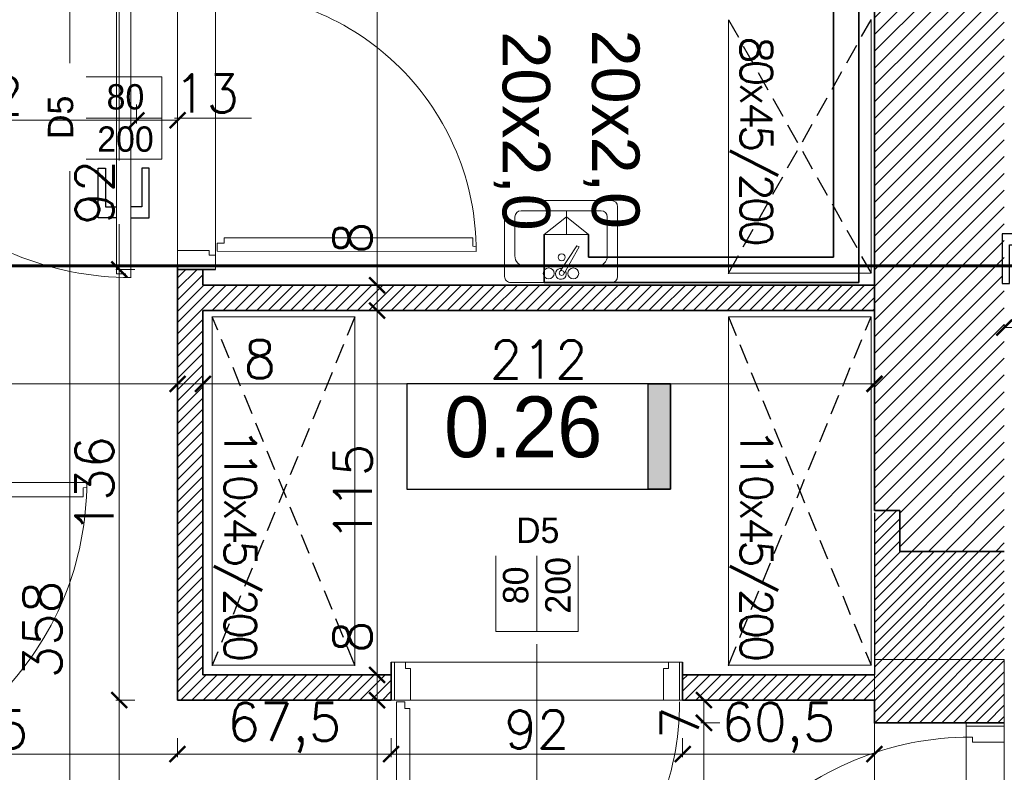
# Model space of a CAD drawing. Header units: millimetres. Extents: x -740 to 33545, y -26688 to 22494.
# Tile 118 of 256: x 9334 to 9645, y 10936 to 11173. Entities that reach past the tile are written whole.
import ezdxf
from ezdxf.lldxf.tags import DXFTag

# ---------------------------------------------------------------- set-up
doc = ezdxf.new("R2010")
doc.units = ezdxf.units.MM
doc.header["$MEASUREMENT"] = 0
doc.linetypes.add('DASHED2', pattern=[9.525, 6.35, -3.175])
doc.layers.get('Defpoints').update_dxf_attribs({"color": 252})
for name, color, linetype in [('_I_EKO_PODKLAD 3', 252, 'Continuous'), ('D-opis', 252, 'Continuous'), ('stolarka', 252, 'Continuous'), ('tabelki opis', 252, 'Continuous'), ('TECHNOLOGIA KUCHNI', 252, 'Continuous'), ('ULTRA-GASTRO TECHNOLOGIA', 252, 'Continuous')]:
    doc.layers.add(name, color=color, linetype=linetype)
for name, color, linetype, lineweight in [('_IS_EKO_opis', 7, 'Continuous', 18), ('_IS_EKO_W_Ciepła', 1, 'Continuous', 35), ('_IS_EKO_W_Urzadzenia', 7, 'Continuous', 15), ('_IS_EKO_woda_zimna', 5, 'Continuous', 35), ('A_istniejące ściany', 252, 'Continuous', 35), ('A_l.przerywana', 252, 'ICAD_ISO03W100', 9), ('A_linia przekrojowa', 252, 'Continuous', 30), ('A_opisy', 252, 'Continuous', 15), ('A_projektowane sciany', 252, 'Continuous', 35), ('A_wyposażenie', 252, 'Continuous', 9), ('CIENKA', 252, 'Continuous', 13), ('l.przerywana', 252, 'ICAD_ISO03W100', 5), ('l.wypełnien', 252, 'Continuous', 5), ('wymiarowanie', 252, 'Continuous', 9)]:
    doc.layers.add(name, color=color, linetype=linetype, lineweight=lineweight)
doc.styles.add('Arial', font='arial.ttf')
doc.styles.add('styl2', font='simplex.shx')
tags = doc.linetypes.add('DASH', pattern=[15, 10, -5]).pattern_tags.tags
tags[6:7] = [DXFTag(74, 4), DXFTag(75, 0), DXFTag(340, '0'), DXFTag(46, 0.0), DXFTag(50, 0.0), DXFTag(44, 0.0), DXFTag(45, 0.0)]
tags[4:5] = [DXFTag(74, 4), DXFTag(75, 0), DXFTag(340, '0'), DXFTag(46, 0.0), DXFTag(50, 0.0), DXFTag(44, 0.0), DXFTag(45, 0.0)]
tags = doc.linetypes.add('ICAD_ISO03W100', pattern=[30, 12, -18]).pattern_tags.tags
tags[6:7] = [DXFTag(74, 4), DXFTag(75, 0), DXFTag(340, '0'), DXFTag(46, 1.0), DXFTag(50, 0.0), DXFTag(44, 0.0), DXFTag(45, 0.0)]
tags[4:5] = [DXFTag(74, 4), DXFTag(75, 0), DXFTag(340, '0'), DXFTag(46, 1.0), DXFTag(50, 0.0), DXFTag(44, 0.0), DXFTag(45, 0.0)]
doc.dimstyles.new('Skala 1-50', dxfattribs={"dimtxt": 12, "dimasz": 5, "dimexe": 1, "dimexo": 1, "dimgap": 1.5, "dimtad": 1, "dimdec": 1, "dimrnd": 0.5, "dimtxsty": 'styl2', "dimblk": 'ARCHTICK', "dimcen": 5, "dimadec": 0, "dimazin": 0, "dimtfac": 1, "dimtdec": 1, "dimtmove": 1, "dimatfit": 3, "dimldrblk": 'ARCHTICK', "dimfxl": 0, "dimlwd": -1, "dimlwe": -1, "dimarcsym": 0})

# ---------------------------------------------------------------- blocks, each defined once
blk = doc.blocks.new('_ArchTick')
at = {"color": 0, "linetype": 'ByBlock', "const_width": 0.15}
blk.add_lwpolyline([(-0.5, -0.5), (0.5, 0.5)], dxfattribs=at)
blk = doc.blocks.new('*D1148')
at = {"layer": 'Defpoints', "color": 0}
for p in [(9384.19, 11058.36), (9259.19, 11044.42), (9384.19, 11040.75)]:
    blk.add_point(p, dxfattribs=at)
at = {"layer": 'wymiarowanie', "color": 0}
for p, q in [((9259.19, 11053.36), (9259.19, 11059.36)), ((9384.19, 11053.36), (9384.19, 11059.36)), ((9259.19, 11058.36), (9302.96, 11058.36)), ((9384.19, 11058.36), (9330.59, 11058.36))]:
    blk.add_line(p, q, dxfattribs=at)
at = {"layer": 'wymiarowanie', "color": 0, "xscale": 5, "yscale": 5, "zscale": 5, "rotation": 180}
blk.add_blockref('_ArchTick', (9259.19, 11058.36), dxfattribs=at)
at = {"layer": 'wymiarowanie', "color": 0, "xscale": 5, "yscale": 5, "zscale": 5}
blk.add_blockref('_ArchTick', (9384.19, 11058.36), dxfattribs=at)
at = {"layer": 'wymiarowanie', "color": 0, "insert": (9316.77, 11066.16), "char_height": 12, "attachment_point": 5, "style": 'styl2'}
blk.add_mtext('125', dxfattribs=at)
blk = doc.blocks.new('*D1149')
at = {"layer": 'Defpoints', "color": 0}
for p in [(9392.19, 11058.36), (9392.19, 11045.19), (9384.19, 11040.75)]:
    blk.add_point(p, dxfattribs=at)
at = {"layer": 'wymiarowanie', "color": 0}
for p, q in [((9384.19, 11053.36), (9384.19, 11059.36)), ((9392.19, 11053.36), (9392.19, 11059.36)), ((9384.19, 11058.36), (9392.19, 11058.36)), ((9392.19, 11058.36), (9415.71, 11058.36))]:
    blk.add_line(p, q, dxfattribs=at)
at = {"layer": 'wymiarowanie', "color": 0, "xscale": 5, "yscale": 5, "zscale": 5, "rotation": 180}
blk.add_blockref('_ArchTick', (9384.19, 11058.36), dxfattribs=at)
at = {"layer": 'wymiarowanie', "color": 0, "xscale": 5, "yscale": 5, "zscale": 5}
blk.add_blockref('_ArchTick', (9392.19, 11058.36), dxfattribs=at)
at = {"layer": 'wymiarowanie', "color": 0, "insert": (9410.16, 11066.16), "char_height": 12, "attachment_point": 5, "style": 'styl2'}
blk.add_mtext('8', dxfattribs=at)
blk = doc.blocks.new('*D1150')
at = {"layer": 'Defpoints', "color": 0}
for p in [(9604.19, 11058.36), (9392.19, 11045.19), (9604.19, 11029.7)]:
    blk.add_point(p, dxfattribs=at)
at = {"layer": 'wymiarowanie', "color": 0}
for p, q in [((9392.19, 11053.36), (9392.19, 11059.36)), ((9604.19, 11053.36), (9604.19, 11059.36)), ((9392.19, 11058.36), (9604.19, 11058.36))]:
    blk.add_line(p, q, dxfattribs=at)
at = {"layer": 'wymiarowanie', "color": 0, "xscale": 5, "yscale": 5, "zscale": 5, "rotation": 180}
blk.add_blockref('_ArchTick', (9392.19, 11058.36), dxfattribs=at)
at = {"layer": 'wymiarowanie', "color": 0, "xscale": 5, "yscale": 5, "zscale": 5}
blk.add_blockref('_ArchTick', (9604.19, 11058.36), dxfattribs=at)
at = {"layer": 'wymiarowanie', "color": 0, "insert": (9498.19, 11066.01), "char_height": 12, "attachment_point": 5, "style": 'styl2'}
blk.add_mtext('212', dxfattribs=at)
blk = doc.blocks.new('dgttrre')
at = {"layer": '_I_EKO_PODKLAD 3', "linetype": 'Continuous', "lineweight": 9}
for p, q in [((11315.02, 2821.77), (11315.02, 2846.25)), ((11317.18, 2848.41), (11352.46, 2848.41)), ((11354.62, 2821.77), (11354.62, 2846.25)), ((11318.62, 2828.97), (11318.62, 2842.65)), ((11320.78, 2844.81), (11348.86, 2844.81)), ((11351.02, 2828.97), (11351.02, 2842.65)), ((11334.48, 2823.66), (11340.34, 2832.56)), ((11335.88, 2822.79), (11341.15, 2832.14)), ((11340.34, 2832.56), (11341.15, 2832.14)), ((11322.22, 2825.37), (11335.61, 2825.37)), ((11337.33, 2825.37), (11347.42, 2825.37)), ((11317.18, 2819.61), (11352.46, 2819.61))]:
    blk.add_line(p, q, dxfattribs=at)
for centre, radius in [((11335.04, 2828.5), 1.22), ((11330.48, 2822.84), 1.9), ((11335.04, 2822.99), 0.867), ((11339.12, 2822.84), 1.9)]:
    blk.add_circle(centre, radius, dxfattribs=at)
for centre, radius, start, end in [((11317.18, 2846.25), 2.16, 90, 180), ((11352.46, 2846.25), 2.16, 0, 90), ((11320.78, 2842.65), 2.16, 90, 180), ((11348.86, 2842.65), 2.16, 0, 90), ((11322.22, 2828.97), 3.6, 180, 270), ((11347.42, 2828.97), 3.6, 270, 0), ((11317.18, 2821.77), 2.16, 180, 270), ((11334.78, 2822.69), 1.9, 80.9336, 32.0064), ((11352.46, 2821.77), 2.16, 270, 0)]:
    blk.add_arc(centre, radius, start, end, dxfattribs=at)
blk = doc.blocks.new('dghjjkkl')
at = {"layer": 'CIENKA', "color": 8}
blk.add_blockref('dgttrre', (0, 0), dxfattribs=at)
blk = doc.blocks.new('*D2254')
at = {"layer": 'Defpoints', "color": 0}
for p in [(9449.19, 11323.52), (9447.18, 11089.52), (9449.19, 11089.52)]:
    blk.add_point(p, dxfattribs=at)
at = {"layer": 'wymiarowanie', "color": 0}
for p, q in [((9448.19, 11323.52), (9446.18, 11323.52)), ((9447.18, 11323.52), (9447.18, 11089.52)), ((9448.19, 11089.52), (9446.18, 11089.52))]:
    blk.add_line(p, q, dxfattribs=at)
at = {"layer": 'wymiarowanie', "color": 0, "xscale": 5, "yscale": 5, "zscale": 5}
for p, rotation in [((9447.18, 11323.52), 90), ((9447.18, 11089.52), 270)]:
    blk.add_blockref('_ArchTick', p, dxfattribs=dict(at, rotation=rotation))
at = {"layer": 'wymiarowanie', "color": 0, "insert": (9439.38, 11206.52), "char_height": 12, "attachment_point": 5, "rotation": 90, "style": 'styl2'}
blk.add_mtext('234', dxfattribs=at)
blk = doc.blocks.new('*D2255')
at = {"layer": 'Defpoints', "color": 0}
for p in [(9449.19, 11089.52), (9447.18, 11081.52), (9463.78, 11081.52)]:
    blk.add_point(p, dxfattribs=at)
at = {"layer": 'wymiarowanie', "color": 0}
for p, q in [((9447.18, 11089.52), (9447.18, 11109.99)), ((9448.19, 11089.52), (9446.18, 11089.52)), ((9447.18, 11089.52), (9447.18, 11081.52)), ((9452.18, 11081.52), (9446.18, 11081.52))]:
    blk.add_line(p, q, dxfattribs=at)
at = {"layer": 'wymiarowanie', "color": 0, "xscale": 5, "yscale": 5, "zscale": 5}
for p, rotation in [((9447.18, 11089.52), 90), ((9447.18, 11081.52), 270)]:
    blk.add_blockref('_ArchTick', p, dxfattribs=dict(at, rotation=rotation))
at = {"layer": 'wymiarowanie', "color": 0, "insert": (9439.38, 11104.44), "char_height": 12, "attachment_point": 5, "rotation": 90, "style": 'styl2'}
blk.add_mtext('8', dxfattribs=at)
blk = doc.blocks.new('*D2256')
at = {"layer": 'Defpoints', "color": 0}
for p in [(9463.78, 11081.52), (9437.46, 10966.52), (9447.18, 10966.52)]:
    blk.add_point(p, dxfattribs=at)
at = {"layer": 'wymiarowanie', "color": 0}
for p, q in [((9452.18, 11081.52), (9446.18, 11081.52)), ((9447.18, 11081.52), (9447.18, 10966.52)), ((9442.18, 10966.52), (9448.18, 10966.52))]:
    blk.add_line(p, q, dxfattribs=at)
at = {"layer": 'wymiarowanie', "color": 0, "xscale": 5, "yscale": 5, "zscale": 5}
for p, rotation in [((9447.18, 11081.52), 90), ((9447.18, 10966.52), 270)]:
    blk.add_blockref('_ArchTick', p, dxfattribs=dict(at, rotation=rotation))
at = {"layer": 'wymiarowanie', "color": 0, "insert": (9439.53, 11024.02), "char_height": 12, "attachment_point": 5, "rotation": 90, "style": 'styl2'}
blk.add_mtext('115', dxfattribs=at)
blk = doc.blocks.new('*D2257')
at = {"layer": 'Defpoints', "color": 0}
for p in [(9437.46, 10966.52), (9417.91, 10958.52), (9447.18, 10958.52)]:
    blk.add_point(p, dxfattribs=at)
at = {"layer": 'wymiarowanie', "color": 0}
for p, q in [((9447.18, 10966.52), (9447.18, 10984.08)), ((9442.18, 10966.52), (9448.18, 10966.52)), ((9447.18, 10966.52), (9447.18, 10958.52)), ((9442.18, 10958.52), (9448.18, 10958.52))]:
    blk.add_line(p, q, dxfattribs=at)
at = {"layer": 'wymiarowanie', "color": 0, "xscale": 5, "yscale": 5, "zscale": 5}
for p, rotation in [((9447.18, 10966.52), 90), ((9447.18, 10958.52), 270)]:
    blk.add_blockref('_ArchTick', p, dxfattribs=dict(at, rotation=rotation))
at = {"layer": 'wymiarowanie', "color": 0, "insert": (9439.38, 10978.52), "char_height": 12, "attachment_point": 5, "rotation": 90, "style": 'styl2'}
blk.add_mtext('8', dxfattribs=at)
blk = doc.blocks.new('*D2258')
at = {"layer": 'Defpoints', "color": 0}
for p in [(9417.91, 10958.52), (9425.97, 10833.52), (9447.18, 10833.52)]:
    blk.add_point(p, dxfattribs=at)
at = {"layer": 'wymiarowanie', "color": 0}
for p, q in [((9442.18, 10958.52), (9448.18, 10958.52)), ((9447.18, 10958.52), (9447.18, 10833.52)), ((9442.18, 10833.52), (9448.18, 10833.52))]:
    blk.add_line(p, q, dxfattribs=at)
at = {"layer": 'wymiarowanie', "color": 0, "xscale": 5, "yscale": 5, "zscale": 5}
for p, rotation in [((9447.18, 10958.52), 90), ((9447.18, 10833.52), 270)]:
    blk.add_blockref('_ArchTick', p, dxfattribs=dict(at, rotation=rotation))
at = {"layer": 'wymiarowanie', "color": 0, "insert": (9439.38, 10896.02), "char_height": 12, "attachment_point": 5, "rotation": 90, "style": 'styl2'}
blk.add_mtext('125', dxfattribs=at)
blk = doc.blocks.new('*D2261')
at = {"layer": 'Defpoints', "color": 0}
for p in [(9383.33, 11191.52), (9350.2, 10833.52), (9384.19, 10833.52)]:
    blk.add_point(p, dxfattribs=at)
at = {"layer": 'wymiarowanie', "color": 0}
for p, q in [((9355.2, 11191.52), (9349.2, 11191.52)), ((9350.2, 11191.52), (9350.2, 10833.52)), ((9355.2, 10833.52), (9349.2, 10833.52))]:
    blk.add_line(p, q, dxfattribs=at)
at = {"layer": 'wymiarowanie', "color": 0, "xscale": 5, "yscale": 5, "zscale": 5}
for p, rotation in [((9350.2, 11191.52), 90), ((9350.2, 10833.52), 270)]:
    blk.add_blockref('_ArchTick', p, dxfattribs=dict(at, rotation=rotation))
at = {"layer": 'wymiarowanie', "color": 0, "insert": (9341.53, 10980.79), "char_height": 12, "attachment_point": 5, "rotation": 90, "style": 'styl2'}
blk.add_mtext('358', dxfattribs=at)
blk = doc.blocks.new('*D2468')
at = {"layer": 'Defpoints', "color": 0}
for p in [(9645.19, 11075.19), (9755.19, 11076.16), (9755.19, 11075.19)]:
    blk.add_point(p, dxfattribs=at)
at = {"layer": 'wymiarowanie', "color": 0}
for p, q in [((9645.19, 11076.19), (9645.19, 11077.16)), ((9645.19, 11076.16), (9699.97, 11076.16)), ((9755.19, 11076.16), (9727.81, 11076.16)), ((9755.19, 11076.19), (9755.19, 11077.16))]:
    blk.add_line(p, q, dxfattribs=at)
at = {"layer": 'wymiarowanie', "color": 0, "xscale": 5, "yscale": 5, "zscale": 5, "rotation": 180}
blk.add_blockref('_ArchTick', (9645.19, 11076.16), dxfattribs=at)
at = {"layer": 'wymiarowanie', "color": 0, "xscale": 5, "yscale": 5, "zscale": 5}
blk.add_blockref('_ArchTick', (9755.19, 11076.16), dxfattribs=at)
at = {"layer": 'wymiarowanie', "color": 0, "insert": (9713.89, 11083.86), "char_height": 12, "attachment_point": 5, "style": 'styl2'}
blk.add_mtext('110', dxfattribs=at)
blk = doc.blocks.new('*D2526')
at = {"layer": 'Defpoints', "color": 0}
for p in [(9269.11, 11159.42), (9371.19, 11159.42), (9371.19, 11141.57)]:
    blk.add_point(p, dxfattribs=at)
at = {"layer": 'wymiarowanie', "color": 0}
for p, q in [((9269.11, 11146.57), (9269.11, 11140.57)), ((9371.19, 11146.57), (9371.19, 11140.57)), ((9269.11, 11141.57), (9371.19, 11141.57))]:
    blk.add_line(p, q, dxfattribs=at)
at = {"layer": 'wymiarowanie', "color": 0, "xscale": 5, "yscale": 5, "zscale": 5, "rotation": 180}
blk.add_blockref('_ArchTick', (9269.11, 11141.57), dxfattribs=at)
at = {"layer": 'wymiarowanie', "color": 0, "xscale": 5, "yscale": 5, "zscale": 5}
blk.add_blockref('_ArchTick', (9371.19, 11141.57), dxfattribs=at)
at = {"layer": 'wymiarowanie', "color": 0, "insert": (9320.15, 11149.37), "char_height": 12, "attachment_point": 5, "style": 'styl2'}
blk.add_mtext('102', dxfattribs=at)
blk = doc.blocks.new('*D2527')
at = {"layer": 'Defpoints', "color": 0}
for p in [(9371.19, 11159.42), (9384.19, 11159.42), (9384.19, 11141.57)]:
    blk.add_point(p, dxfattribs=at)
at = {"layer": 'wymiarowanie', "color": 0}
for p, q in [((9371.19, 11146.57), (9371.19, 11140.57)), ((9384.19, 11146.57), (9384.19, 11140.57)), ((9371.19, 11141.57), (9384.19, 11141.57))]:
    blk.add_line(p, q, dxfattribs=at)
at = {"layer": 'wymiarowanie', "color": 0, "xscale": 5, "yscale": 5, "zscale": 5, "rotation": 180}
blk.add_blockref('_ArchTick', (9371.19, 11141.57), dxfattribs=at)
at = {"layer": 'wymiarowanie', "color": 0, "xscale": 5, "yscale": 5, "zscale": 5}
blk.add_blockref('_ArchTick', (9384.19, 11141.57), dxfattribs=at)
at = {"layer": 'wymiarowanie', "color": 0, "insert": (9393.34, 11150.06), "char_height": 12, "attachment_point": 5, "style": 'styl2'}
blk.add_mtext('13', dxfattribs=at)
blk = doc.blocks.new('*D2538')
at = {"layer": 'Defpoints', "color": 0}
for p in [(9384.19, 10958.52), (9259.19, 10954.08), (9384.19, 10941.47)]:
    blk.add_point(p, dxfattribs=at)
at = {"layer": 'wymiarowanie', "color": 0}
for p, q in [((9259.19, 10946.47), (9259.19, 10940.47)), ((9384.19, 10946.47), (9384.19, 10940.47)), ((9259.19, 10941.47), (9384.19, 10941.47))]:
    blk.add_line(p, q, dxfattribs=at)
at = {"layer": 'wymiarowanie', "color": 0, "xscale": 5, "yscale": 5, "zscale": 5, "rotation": 180}
blk.add_blockref('_ArchTick', (9259.19, 10941.47), dxfattribs=at)
at = {"layer": 'wymiarowanie', "color": 0, "xscale": 5, "yscale": 5, "zscale": 5}
blk.add_blockref('_ArchTick', (9384.19, 10941.47), dxfattribs=at)
at = {"layer": 'wymiarowanie', "color": 0, "insert": (9321.69, 10949.27), "char_height": 12, "attachment_point": 5, "style": 'styl2'}
blk.add_mtext('125', dxfattribs=at)
blk = doc.blocks.new('*D2539')
at = {"layer": 'Defpoints', "color": 0}
for p in [(9451.64, 10962.24), (9384.19, 10958.52), (9451.64, 10941.47)]:
    blk.add_point(p, dxfattribs=at)
at = {"layer": 'wymiarowanie', "color": 0}
for p, q in [((9384.19, 10946.47), (9384.19, 10940.47)), ((9451.64, 10946.47), (9451.64, 10940.47)), ((9384.19, 10941.47), (9451.64, 10941.47))]:
    blk.add_line(p, q, dxfattribs=at)
at = {"layer": 'wymiarowanie', "color": 0, "xscale": 5, "yscale": 5, "zscale": 5, "rotation": 180}
blk.add_blockref('_ArchTick', (9384.19, 10941.47), dxfattribs=at)
at = {"layer": 'wymiarowanie', "color": 0, "xscale": 5, "yscale": 5, "zscale": 5}
blk.add_blockref('_ArchTick', (9451.64, 10941.47), dxfattribs=at)
at = {"layer": 'wymiarowanie', "color": 0, "insert": (9417.91, 10949.82), "char_height": 12, "attachment_point": 5, "style": 'styl2'}
blk.add_mtext('67,5', dxfattribs=at)
blk = doc.blocks.new('*D2540')
at = {"layer": 'Defpoints', "color": 0}
for p in [(9543.64, 10964.52), (9451.64, 10962.24), (9543.64, 10941.47)]:
    blk.add_point(p, dxfattribs=at)
at = {"layer": 'wymiarowanie', "color": 0}
for p, q in [((9451.64, 10946.47), (9451.64, 10940.47)), ((9543.64, 10946.47), (9543.64, 10940.47)), ((9451.64, 10941.47), (9543.64, 10941.47))]:
    blk.add_line(p, q, dxfattribs=at)
at = {"layer": 'wymiarowanie', "color": 0, "xscale": 5, "yscale": 5, "zscale": 5, "rotation": 180}
blk.add_blockref('_ArchTick', (9451.64, 10941.47), dxfattribs=at)
at = {"layer": 'wymiarowanie', "color": 0, "xscale": 5, "yscale": 5, "zscale": 5}
blk.add_blockref('_ArchTick', (9543.64, 10941.47), dxfattribs=at)
at = {"layer": 'wymiarowanie', "color": 0, "insert": (9497.64, 10949.27), "char_height": 12, "attachment_point": 5, "style": 'styl2'}
blk.add_mtext('92', dxfattribs=at)
blk = doc.blocks.new('*D2541')
at = {"layer": 'Defpoints', "color": 0}
for p in [(9543.64, 10964.52), (9604.19, 10958.52), (9604.19, 10941.47)]:
    blk.add_point(p, dxfattribs=at)
at = {"layer": 'wymiarowanie', "color": 0}
for p, q in [((9543.64, 10946.47), (9543.64, 10940.47)), ((9604.19, 10946.47), (9604.19, 10940.47)), ((9543.64, 10941.47), (9604.19, 10941.47))]:
    blk.add_line(p, q, dxfattribs=at)
at = {"layer": 'wymiarowanie', "color": 0, "xscale": 5, "yscale": 5, "zscale": 5, "rotation": 180}
blk.add_blockref('_ArchTick', (9543.64, 10941.47), dxfattribs=at)
at = {"layer": 'wymiarowanie', "color": 0, "xscale": 5, "yscale": 5, "zscale": 5}
blk.add_blockref('_ArchTick', (9604.19, 10941.47), dxfattribs=at)
at = {"layer": 'wymiarowanie', "color": 0, "insert": (9573.91, 10949.82), "char_height": 12, "attachment_point": 5, "style": 'styl2'}
blk.add_mtext('60,5', dxfattribs=at)
blk = doc.blocks.new('*D2719')
at = {"layer": 'Defpoints', "color": 0}
for p in [(9365.76, 10958.52), (9388.19, 10958.52), (9388.19, 10833.52)]:
    blk.add_point(p, dxfattribs=at)
at = {"layer": 'wymiarowanie', "color": 0}
for p, q in [((9370.76, 10958.52), (9364.76, 10958.52)), ((9365.76, 10958.52), (9365.76, 10896.33)), ((9365.76, 10833.52), (9365.76, 10868.69)), ((9370.76, 10833.52), (9364.76, 10833.52))]:
    blk.add_line(p, q, dxfattribs=at)
at = {"layer": 'wymiarowanie', "color": 0, "xscale": 5, "yscale": 5, "zscale": 5}
for p, rotation in [((9365.76, 10958.52), 90), ((9365.76, 10833.52), 270)]:
    blk.add_blockref('_ArchTick', p, dxfattribs=dict(at, rotation=rotation))
at = {"layer": 'wymiarowanie', "color": 0, "insert": (9357.96, 10882.51), "char_height": 12, "attachment_point": 5, "rotation": 90, "style": 'styl2'}
blk.add_mtext('125', dxfattribs=at)
blk = doc.blocks.new('*D2720')
at = {"layer": 'Defpoints', "color": 0}
for p in [(9365.76, 11094.52), (9388.02, 11094.52), (9388.19, 10958.52)]:
    blk.add_point(p, dxfattribs=at)
at = {"layer": 'wymiarowanie', "color": 0}
for p, q in [((9370.76, 11094.52), (9364.76, 11094.52)), ((9365.76, 10958.52), (9365.76, 11094.52)), ((9370.76, 10958.52), (9364.76, 10958.52))]:
    blk.add_line(p, q, dxfattribs=at)
at = {"layer": 'wymiarowanie', "color": 0, "xscale": 5, "yscale": 5, "zscale": 5}
for p, rotation in [((9365.76, 11094.52), 90), ((9365.76, 10958.52), 270)]:
    blk.add_blockref('_ArchTick', p, dxfattribs=dict(at, rotation=rotation))
at = {"layer": 'wymiarowanie', "color": 0, "insert": (9357.96, 11026.52), "char_height": 12, "attachment_point": 5, "rotation": 90, "style": 'styl2'}
blk.add_mtext('136', dxfattribs=at)
blk = doc.blocks.new('*D2721')
at = {"layer": 'Defpoints', "color": 0}
for p in [(9365.76, 11186.52), (9384.19, 11186.52), (9388.02, 11094.52)]:
    blk.add_point(p, dxfattribs=at)
at = {"layer": 'wymiarowanie', "color": 0}
for p, q in [((9370.76, 11186.52), (9364.76, 11186.52)), ((9365.76, 11186.52), (9365.76, 11128.86)), ((9365.76, 11094.52), (9365.76, 11108.78)), ((9370.76, 11094.52), (9364.76, 11094.52))]:
    blk.add_line(p, q, dxfattribs=at)
at = {"layer": 'wymiarowanie', "color": 0, "xscale": 5, "yscale": 5, "zscale": 5}
for p, rotation in [((9365.76, 11186.52), 90), ((9365.76, 11094.52), 270)]:
    blk.add_blockref('_ArchTick', p, dxfattribs=dict(at, rotation=rotation))
at = {"layer": 'wymiarowanie', "color": 0, "insert": (9358.02, 11118.82), "char_height": 12, "attachment_point": 5, "rotation": 90, "style": 'styl2'}
blk.add_mtext('92', dxfattribs=at)
blk = doc.blocks.new('*D2734')
at = {"layer": 'Defpoints', "color": 0}
for p in [(9604.19, 10958.52), (9550.36, 10951.32), (9604.19, 10951.32)]:
    blk.add_point(p, dxfattribs=at)
at = {"layer": 'wymiarowanie', "color": 0}
for p, q in [((9555.36, 10958.52), (9549.36, 10958.52)), ((9550.36, 10958.52), (9550.36, 10951.32)), ((9555.36, 10951.32), (9549.36, 10951.32))]:
    blk.add_line(p, q, dxfattribs=at)
at = {"layer": 'wymiarowanie', "color": 0, "xscale": 5, "yscale": 5, "zscale": 5}
for p, rotation in [((9550.36, 10958.52), 90), ((9550.36, 10951.32), 270)]:
    blk.add_blockref('_ArchTick', p, dxfattribs=dict(at, rotation=rotation))
at = {"layer": 'wymiarowanie', "color": 0, "insert": (9542.71, 10951.32), "char_height": 12, "attachment_point": 5, "rotation": 90, "style": 'styl2'}
blk.add_mtext('7', dxfattribs=at)
blk = doc.blocks.new('*D2735')
at = {"layer": 'Defpoints', "color": 0}
for p in [(9604.19, 10951.32), (9550.36, 10849.32), (9604.19, 10849.32)]:
    blk.add_point(p, dxfattribs=at)
at = {"layer": 'wymiarowanie', "color": 0}
for p, q in [((9555.36, 10951.32), (9549.36, 10951.32)), ((9550.36, 10951.32), (9550.36, 10849.32)), ((9555.36, 10849.32), (9549.36, 10849.32))]:
    blk.add_line(p, q, dxfattribs=at)
at = {"layer": 'wymiarowanie', "color": 0, "xscale": 5, "yscale": 5, "zscale": 5}
for p, rotation in [((9550.36, 10951.32), 90), ((9550.36, 10849.32), 270)]:
    blk.add_blockref('_ArchTick', p, dxfattribs=dict(at, rotation=rotation))
at = {"layer": 'wymiarowanie', "color": 0, "insert": (9542.56, 10900.32), "char_height": 12, "attachment_point": 5, "rotation": 90, "style": 'styl2'}
blk.add_mtext('102', dxfattribs=at)

msp = doc.modelspace()

# ---------------------------------------------------------------- hatches: boundary and pattern name
at = {"layer": 'l.wypełnien'}
h = msp.add_hatch(dxfattribs=at)
h.set_pattern_fill('ANSI31', color=256, scale=30, style=0)
edge = h.paths.add_edge_path()
edge.add_line((8932.19, 10920.7), (8932.19, 10978.67))
edge.add_line((8932.19, 10978.67), (8932.19, 11023.17))
edge.add_line((8932.19, 11023.17), (8932.19, 11086.55))
edge.add_line((8932.19, 11086.55), (8932.19, 11090.05))
edge.add_line((8932.19, 11090.05), (8887.19, 11090.05))
edge.add_line((8887.19, 11090.05), (8887.19, 10920.7))
edge.add_line((8887.19, 10920.7), (8932.19, 10920.7))
h.paths.add_polyline_path([(9644.52, 11095.63), (9645.19, 11095.63), (9645.19, 11322.32), (9879.19, 11322.32), (9879.19, 11234.32), (9924.19, 11234.32), (9924.19, 11368.7), (9592.09, 11368.7), (9506.19, 11368.7), (9506.19, 11323.52), (9604.19, 11323.52), (9604.19, 11095.63)])
h.paths.add_polyline_path([(8887.19, 10686.04), (8932.19, 10686.04), (8932.19, 10794.52), (9246.19, 10794.52), (9246.19, 10833.52), (9259.19, 10833.52), (9259.19, 10907.02), (9235.19, 10907.02), (9235.19, 10833.52), (8932.19, 10833.52), (8932.19, 10920.7), (8887.19, 10920.7)])
h.paths.add_polyline_path([(8975.77, 11323.52), (9235.19, 11323.52), (9259.19, 11323.52), (9360.94, 11323.52), (9360.94, 11368.7), (8975.77, 11368.7)])
h.paths.add_polyline_path([(8887.19, 11368.7), (8887.19, 11236.3), (8907.93, 11236.3), (8932.19, 11236.3), (8932.19, 11323.52), (8975.77, 11323.52), (8975.77, 11368.7)])
h.paths.add_polyline_path([(9604.19, 11095.63), (9644.52, 11095.63), (9644.52, 11090.06), (9645.19, 11090.06), (9645.19, 11005.43), (9612.19, 11005.43), (9612.19, 11018.43), (9604.19, 11018.43)])
h.paths.add_polyline_path([(9924.19, 11095.63), (9924.19, 11158.89), (9879.19, 11158.89), (9879.19, 11095.63)])
h.paths.add_polyline_path([(9246.19, 10833.52), (9246.19, 10794.52), (9266.19, 10794.52), (9266.19, 10833.52)])
h.paths.add_polyline_path([(9879.19, 11078.49), (9924.19, 11078.59), (9924.19, 11095.63), (9879.19, 11095.63)])
h.paths.add_polyline_path([(9259.19, 10907.02), (9259.19, 10927.02), (9250.18, 10927.02), (9235.19, 10927.02), (9235.19, 10907.02)])
h.paths.add_polyline_path([(9235.19, 11072.32), (9235.19, 11052.32), (9259.19, 11052.32), (9259.19, 11072.32)])
h.paths.add_polyline_path([(9235.19, 11029.02), (9250.18, 11029.02), (9259.19, 11029.02), (9259.19, 11035.15), (9259.19, 11049.02), (9235.19, 11049.02)])
h.paths.add_polyline_path([(9235.19, 11323.52), (9235.19, 11303.52), (9259.19, 11303.52), (9259.19, 11323.52)])
h.paths.add_polyline_path([(9235.19, 11186.92), (9259.19, 11186.92), (9259.19, 11186.92), (9259.19, 11191.52), (9259.19, 11199.52), (9259.19, 11199.52), (9235.19, 11199.52), (9235.19, 11191.52)])
h.paths.add_polyline_path([(9235.19, 11174.32), (9247.19, 11174.32), (9259.19, 11174.32), (9259.19, 11174.32), (9259.19, 11186.92), (9259.19, 11186.92), (9235.19, 11186.92), (9235.19, 11174.32)])
h.paths.add_polyline_path([(9259.19, 11049.02), (9259.19, 11051.92), (9259.19, 11052.32), (9235.19, 11052.32), (9235.19, 11049.02), (9259.19, 11049.02)])
h = msp.add_hatch(dxfattribs=at)
h.set_pattern_fill('ANSI31', color=256, scale=20, style=0)
h.paths.add_polyline_path([(9094.19, 10833.52), (9094.19, 11054.32), (9235.19, 11054.32), (9235.19, 11066.32), (9077.19, 11066.32), (9077.19, 11054.32), (9082.19, 11054.32), (9082.19, 10946.52), (9077.19, 10946.52), (9077.19, 10938.52), (9082.19, 10938.52), (9082.19, 10833.52), (9094.19, 10833.52)])
h.paths.add_polyline_path([(9384.19, 10958.52), (9451.64, 10958.52), (9451.64, 10966.52), (9392.19, 10966.52), (9392.19, 11081.52), (9604.19, 11081.52), (9604.19, 11089.52), (9392.19, 11089.52), (9392.19, 11094.52), (9384.19, 11094.52)])
h.paths.add_polyline_path([(9612.19, 11005.43), (9645.19, 11005.43), (9645.19, 10990.32), (9645.19, 10978.32), (9645.19, 10951.32), (9604.19, 10951.32), (9604.19, 10958.52), (9543.64, 10958.52), (9543.64, 10966.52), (9604.19, 10966.52), (9604.19, 11018.43), (9612.19, 11018.43)])
h.paths.add_polyline_path([(8932.19, 11054.32), (8975.19, 11054.32), (8975.19, 11066.32), (8932.19, 11066.32)])
h.paths.add_polyline_path([(8932.19, 10938.52), (8985.19, 10938.52), (8985.19, 10946.52), (8932.19, 10946.52)])
at = {"layer": 'tabelki opis'}
msp.add_hatch(color=256, dxfattribs=at).paths.add_polyline_path([(9539.77, 11025.09), (9539.77, 11058.36), (9532.8, 11058.36), (9532.8, 11025.09)])

# ---------------------------------------------------------------- linework, layer by layer
at = {"layer": '_IS_EKO_W_Ciepła', "linetype": 'ByBlock'}
for p, q in [((9591.27, 11229.43), (9591.27, 11098.32)), ((9513.94, 11105.52), (9513.94, 11098.32)), ((9591.27, 11098.32), (9513.94, 11098.32))]:
    msp.add_line(p, q, dxfattribs=at)
at = {"layer": '_IS_EKO_W_Urzadzenia'}
for p, q in [((9506.94, 11105.54), (9506.94, 11112.91)), ((9506.94, 11111.06), (9499.94, 11105.52)), ((9513.94, 11105.52), (9506.94, 11111.06)), ((9513.94, 11105.52), (9499.94, 11105.52))]:
    msp.add_line(p, q, dxfattribs=at)
at = {"layer": '_IS_EKO_woda_zimna'}
for p, q in [((9599.27, 11215.43), (9599.27, 11090.32)), ((9599.27, 11090.32), (9499.94, 11090.32))]:
    msp.add_line(p, q, dxfattribs=at)
at = {"layer": '_IS_EKO_woda_zimna', "linetype": 'ByBlock'}
msp.add_line((9499.94, 11105.52), (9499.94, 11090.32), dxfattribs=at)
at = {"layer": 'A_istniejące ściany'}
msp.add_line((9612.19, 11018.43), (9612.19, 11005.43), dxfattribs=at)
for points in [[(9604.19, 11018.43), (9604.19, 11323.52)], [(9604.19, 11018.43), (9612.19, 11018.43)], [(9612.19, 11005.43), (9645.19, 11005.43)]]:
    msp.add_lwpolyline(points, dxfattribs=at)
at = {"layer": 'A_l.przerywana', "ltscale": 0.3}
for points in [[(9384.19, 11094.52), (9396.19, 11094.52), (9396.19, 11186.52), (9384.19, 11186.52)], [(9543.64, 10958.52), (9543.64, 10970.52), (9451.64, 10970.52), (9451.64, 10958.52)], [(9645.19, 10849.32), (9633.19, 10849.32), (9633.19, 10951.32), (9645.19, 10951.32)]]:
    msp.add_lwpolyline(points, close=True, dxfattribs=at)
at = {"layer": 'A_linia przekrojowa'}
msp.add_line((9604.19, 11017.63), (9604.19, 10966.52), dxfattribs=at)
at = {"layer": 'A_opisy'}
for p, q in [((9407.49, 11142.26), (9379.19, 11142.26)), ((9497.64, 10925.2), (9497.64, 10980.2))]:
    msp.add_line(p, q, dxfattribs=at)
at = {"layer": 'A_projektowane sciany'}
for p, q in [((9384.19, 10958.52), (9384.19, 11095.32)), ((9384.19, 11094.52), (9396.19, 11094.52)), ((9392.19, 11089.52), (9392.19, 11094.52)), ((9604.19, 11089.52), (9392.19, 11089.52)), ((9392.19, 10966.52), (9392.19, 11081.52)), ((9604.19, 11081.52), (9392.19, 11081.52)), ((9451.64, 10970.52), (9451.64, 10958.52)), ((9543.64, 10958.52), (9543.64, 10970.52)), ((9451.64, 10966.52), (9392.19, 10966.52)), ((9604.19, 10966.52), (9543.64, 10966.52)), ((9451.64, 10958.52), (9384.19, 10958.52)), ((9604.19, 10958.52), (9543.64, 10958.52))]:
    msp.add_line(p, q, dxfattribs=at)
msp.add_lwpolyline([(9604.19, 10958.52), (9604.19, 10951.32), (9645.19, 10951.32)], dxfattribs=at)
at = {"layer": 'D-opis', "linetype": 'DASH', "lineweight": 0, "ltscale": 2.5, "const_width": 1}
msp.add_lwpolyline([(10251.78, 11095.63), (8796.61, 11095.63)], dxfattribs=at)
at = {"layer": 'l.przerywana', "ltscale": 0.3}
msp.add_lwpolyline([(9604.19, 10971.32), (9645.19, 10971.32), (9645.19, 10833.52), (9604.19, 10833.52)], close=True, dxfattribs=at)
msp.add_arc((9396.72, 11100.22), 81.77, 359.9584, 90.3755, dxfattribs=at)
at = {"layer": 'stolarka', "lineweight": 9}
for points in [[(9396.72, 11102.81), (9396.72, 11100.22), (9478.49, 11100.16), (9478.48, 11101.62), (9477.41, 11101.79), (9477.41, 11104.44), (9398.87, 11104.44), (9398.87, 11102.81), (9396.72, 11102.81)], [(9259.76, 11024.48), (9259.76, 11027.27), (9355.53, 11027.27), (9355.52, 11025.76), (9354.37, 11025.58), (9354.37, 11022.74), (9262.06, 11022.74), (9262.06, 11024.48), (9259.76, 11024.48)], [(9455.93, 10957.99), (9453.34, 10957.99), (9453.34, 10868.64), (9454.74, 10868.65), (9454.91, 10869.72), (9457.56, 10869.72), (9457.56, 10955.84), (9455.93, 10955.84), (9455.93, 10957.99)]]:
    msp.add_lwpolyline(points, dxfattribs=at)
at = {"layer": 'stolarka'}
msp.add_lwpolyline([(9650.32, 11105.73), (9644.52, 11105.73), (9644.52, 11090.06), (9646.84, 11090.06), (9646.84, 11102.24), (9650.32, 11102.24)], dxfattribs=at)
at = {"layer": 'stolarka', "linetype": 'ICAD_ISO03W100', "lineweight": 13, "ltscale": 0.3}
for centre, radius, start, end in [((9259.76, 11027.27), 95.77, 270.0003, 0.0531), ((9453.33, 10957.99), 89.35, 269.9469, 359.9997), ((9634.59, 10851.07), 95.77, 90.0003, 180.0531)]:
    msp.add_arc(centre, radius, start, end, dxfattribs=at)
at = {"layer": 'tabelki opis'}
msp.add_lwpolyline([(9539.77, 11058.36), (9456.61, 11058.36), (9456.61, 11025.09), (9539.77, 11025.09), (9539.77, 11058.36)], dxfattribs=at)
msp.add_lwpolyline([(9539.77, 11025.09), (9532.8, 11025.09), (9532.8, 11058.36), (9539.77, 11058.36)], close=True, dxfattribs=at)
at = {"layer": 'TECHNOLOGIA KUCHNI', "linetype": 'DASHED2'}
for p, q in [((9558.11, 11093.32), (9603.11, 11173.32)), ((9558.11, 11173.32), (9603.11, 11093.32)), ((9440.17, 10969.52), (9395.17, 11079.56)), ((9440.17, 11079.56), (9395.17, 10969.52)), ((9558.11, 10969.52), (9603.11, 11079.56)), ((9558.11, 11079.56), (9603.11, 10969.52))]:
    msp.add_line(p, q, dxfattribs=at)
at = {"layer": 'ULTRA-GASTRO TECHNOLOGIA', "linetype": 'Continuous', "lineweight": 13}
for p, q in [((9558.11, 11173.32), (9558.11, 11093.11)), ((9603.11, 11093.32), (9603.11, 11173.36)), ((9558.11, 11093.32), (9603.11, 11093.32)), ((9558.11, 11093.32), (9603.11, 11093.32)), ((9440.17, 11079.56), (9395.17, 11079.56)), ((9395.17, 11079.56), (9395.17, 10969.31)), ((9440.17, 11079.56), (9440.17, 10969.31)), ((9558.11, 11079.56), (9558.11, 10969.31)), ((9558.11, 11079.56), (9603.11, 11079.56)), ((9603.11, 10969.52), (9603.11, 11079.56)), ((9440.17, 10969.52), (9395.17, 10969.52)), ((9558.11, 10969.52), (9603.11, 10969.52)), ((9558.11, 10969.52), (9603.11, 10969.52))]:
    msp.add_line(p, q, dxfattribs=at)
for points in [[(9394.21, 11100.52), (9394.21, 11099.01), (9396.19, 11099.01), (9396.19, 11095.47), (9384.19, 11095.47), (9384.19, 11100.52), (9394.21, 11100.52)], [(9457.69, 10968.55), (9456.17, 10968.55), (9456.17, 10970.52), (9452.64, 10970.52), (9452.64, 10958.52), (9457.69, 10958.52), (9457.69, 10968.55)], [(9537.64, 10968.55), (9539.15, 10968.55), (9539.15, 10970.52), (9542.69, 10970.52), (9542.69, 10958.52), (9537.64, 10958.52), (9537.64, 10968.55)], [(9635.16, 10945.27), (9635.16, 10946.79), (9633.19, 10946.79), (9633.19, 10950.32), (9645.19, 10950.32), (9645.19, 10945.27), (9635.16, 10945.27)]]:
    msp.add_lwpolyline(points, dxfattribs=at)

# ---------------------------------------------------------------- block references
at = {"layer": 'A_wyposażenie', "xscale": 0.8999999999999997, "yscale": 0.8999999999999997, "zscale": 0.9, "rotation": 359.9999999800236}
msp.add_blockref('dghjjkkl', (-696.08, 8552.68), dxfattribs=at)

# ---------------------------------------------------------------- texts
at = {"layer": '_IS_EKO_opis', "color": 5, "insert": (9501.81, 11169.63), "char_height": 15, "width": 58.847, "attachment_point": 1, "rotation": 270, "style": 'Arial'}
msp.add_mtext('20x2,0', dxfattribs=at)
at = {"layer": '_IS_EKO_opis', "color": 1, "insert": (9530.03, 11170.19), "char_height": 15, "width": 58.847, "attachment_point": 1, "rotation": 270, "style": 'Arial'}
msp.add_mtext('20x2,0', dxfattribs=at)
at = {"layer": 'tabelki opis', "insert": (9468.33, 11054.4), "char_height": 19.2, "width": 56.7, "attachment_point": 1}
msp.add_mtext('{\\fCentury Gothic|b0|i0|c238|p34;0.26}', dxfattribs=at)
at = {"layer": 'ULTRA-GASTRO TECHNOLOGIA', "linetype": 'Continuous', "lineweight": 13, "char_height": 10, "width": 904.8, "attachment_point": 7, "rotation": 270}
for s, insert in [('{\\Fsimplex8|c238;\\T0.75;80x45/200}', (9558.59, 11168.08)), ('{\\Fsimplex8|c238;\\T0.75;110x45/200}', (9395.65, 11044.28)), ('{\\Fsimplex8|c238;\\T0.75;110x45/200}', (9558.59, 11044.28))]:
    msp.add_mtext(s, dxfattribs=dict(at, insert=insert))

# ---------------------------------------------------------------- dimensions: what is measured, and where the dimension line sits
at = {"layer": 'wymiarowanie'}
for base, p1, p2, picture, middle in [((9447.18, 11089.52), (9449.19, 11323.52), (9449.19, 11089.52), '*D2254', (9439.38, 11206.52)), ((9365.76, 11094.52), (9388.19, 10958.52), (9388.02, 11094.52), '*D2720', (9357.96, 11026.52)), ((9447.18, 10966.52), (9463.78, 11081.52), (9437.46, 10966.52), '*D2256', (9439.53, 11024.02)), ((9447.18, 10833.52), (9417.91, 10958.52), (9425.97, 10833.52), '*D2258', (9439.38, 10896.02)), ((9550.36, 10849.32), (9604.19, 10951.32), (9604.19, 10849.32), '*D2735', (9542.56, 10900.32))]:
    dim = msp.add_linear_dim(base=base, p1=p1, p2=p2, angle=90, dimstyle='Skala 1-50', dxfattribs=at)
    dim.commit()
    dim.dimension.update_dxf_attribs({"geometry": picture, "text_midpoint": middle})
for base, p1, p2, picture, middle in [((9447.18, 11081.52), (9449.19, 11089.52), (9463.78, 11081.52), '*D2255', (9447.18, 11104.44)), ((9447.18, 10958.52), (9437.46, 10966.52), (9417.91, 10958.52), '*D2257', (9447.18, 10978.52)), ((9365.76, 10958.52), (9388.19, 10833.52), (9388.19, 10958.52), '*D2719', (9365.76, 10882.51)), ((9550.36, 10951.32), (9604.19, 10958.52), (9604.19, 10951.32), '*D2734', (9550.36, 10951.32))]:
    dim = msp.add_linear_dim(base=base, p1=p1, p2=p2, angle=90, dimstyle='Skala 1-50', dxfattribs=at)
    dim.commit()
    dim.dimension.update_dxf_attribs({"geometry": picture, "text_midpoint": middle, "dimtype": 160})
for base, p1, p2, picture, middle in [((9755.19, 11076.16), (9645.19, 11075.19), (9755.19, 11075.19), '*D2468', (9713.89, 11076.06)), ((9384.19, 11058.36), (9259.19, 11044.42), (9384.19, 11040.75), '*D1148', (9316.77, 11058.36)), ((9392.19, 11058.36), (9384.19, 11040.75), (9392.19, 11045.19), '*D1149', (9410.16, 11058.36))]:
    dim = msp.add_linear_dim(base=base, p1=p1, p2=p2, dimstyle='Skala 1-50', dxfattribs=at)
    dim.commit()
    dim.dimension.update_dxf_attribs({"geometry": picture, "text_midpoint": middle, "dimtype": 160})
for base, p1, p2, picture, middle in [((9604.19, 11058.36), (9392.19, 11045.19), (9604.19, 11029.7), '*D1150', (9498.19, 11066.01)), ((9543.64, 10941.47), (9451.64, 10962.24), (9543.64, 10964.52), '*D2540', (9497.64, 10949.27)), ((9604.185463, 10941.473355), (9543.635457, 10964.522895), (9604.185463, 10958.522895), '*D2541', (9573.91046, 10949.819355)), ((9451.635457, 10941.473355), (9384.185462, 10958.522895), (9451.635457, 10962.24077), '*D2539', (9417.910459, 10949.819355)), ((9384.19, 10941.47), (9259.19, 10954.08), (9384.19, 10958.52), '*D2538', (9321.69, 10949.27))]:
    dim = msp.add_linear_dim(base=base, p1=p1, p2=p2, dimstyle='Skala 1-50', dxfattribs=at)
    dim.commit()
    dim.dimension.update_dxf_attribs({"geometry": picture, "text_midpoint": middle})

# ---------------------------------------------------------------- next in the draw order: texts
at = {"layer": 'A_opisy', "ltscale": 0.3, "insert": (9366.19, 11142.26), "char_height": 8, "width": 26, "attachment_point": 5, "bg_fill": 2}
msp.add_mtext('\\pi3.10800;{\\fCentury Gothic|b0|i0|c238|p0;80}\\P{\\fCentury Gothic|b0|i0|c238|p0;200}', dxfattribs=at)
at = {"layer": 'A_opisy', "ltscale": 0.3, "insert": (9497.64, 10993.2), "char_height": 8, "width": 26, "attachment_point": 5, "rotation": 90, "bg_fill": 2}
msp.add_mtext('\\pi3.10800;{\\fCentury Gothic|b0|i0|c238|p0;80}\\P{\\fCentury Gothic|b0|i0|c238|p0;200}', dxfattribs=at)

# ---------------------------------------------------------------- next in the draw order: linework, layer by layer
at = {"layer": 'A_opisy', "lineweight": 30, "ltscale": 0.3}
for points in [[(9340.19, 11129.26), (9340.19, 11155.26), (9353.19, 11155.26), (9353.19, 11129.26)], [(9484.64, 11019.2), (9510.64, 11019.2), (9510.64, 11006.2), (9484.64, 11006.2)]]:
    msp.add_lwpolyline(points, close=True, dxfattribs=at)
at = {"layer": 'A_opisy', "ltscale": 0.3}
for points in [[(9353.19, 11155.26), (9379.19, 11155.26), (9379.19, 11142.26), (9353.19, 11142.26)], [(9353.19, 11142.26), (9379.19, 11142.26), (9379.19, 11129.26), (9353.19, 11129.26)], [(9497.64, 11006.2), (9497.64, 10980.2), (9484.64, 10980.2), (9484.64, 11006.2)], [(9510.64, 11006.2), (9510.64, 10980.2), (9497.64, 10980.2), (9497.64, 11006.2)]]:
    msp.add_lwpolyline(points, close=True, dxfattribs=at)
at = {"layer": 'stolarka', "lineweight": 9}
msp.add_lwpolyline([(9366.65, 11187.68), (9369.44, 11187.68), (9369.44, 11091.91), (9367.93, 11091.93), (9367.75, 11093.07), (9364.91, 11093.07), (9364.91, 11185.38), (9366.65, 11185.38), (9366.65, 11187.68)], dxfattribs=at)
at = {"layer": 'stolarka'}
for points in [[(9364.91, 11110.82), (9359.11, 11110.82), (9359.11, 11126.49), (9361.43, 11126.49), (9361.43, 11114.3), (9364.91, 11114.3)], [(9369.44, 11110.82), (9375.24, 11110.82), (9375.24, 11126.49), (9372.92, 11126.49), (9372.92, 11114.3), (9369.44, 11114.3)]]:
    msp.add_lwpolyline(points, dxfattribs=at)
at = {"layer": 'stolarka', "linetype": 'ICAD_ISO03W100', "lineweight": 13, "ltscale": 0.3}
msp.add_arc((9369.44, 11187.68), 95.77, 180.0003, 270.0531, dxfattribs=at)

# ---------------------------------------------------------------- next in the draw order: dimensions: what is measured, and where the dimension line sits
at = {"layer": 'wymiarowanie'}
dim = msp.add_linear_dim(base=(9350.2, 10833.52), p1=(9383.33, 11191.52), p2=(9384.19, 10833.52), angle=90, dimstyle='Skala 1-50', dxfattribs=at)
dim.commit()
dim.dimension.update_dxf_attribs({"geometry": '*D2261', "text_midpoint": (9349.33, 10980.79), "dimtype": 160})
dim = msp.add_linear_dim(base=(9384.19, 11141.57), p1=(9371.19, 11159.42), p2=(9384.19, 11159.42), dimstyle='Skala 1-50', dxfattribs=at)
dim.commit()
dim.dimension.update_dxf_attribs({"geometry": '*D2527', "text_midpoint": (9393.34, 11142.26), "dimtype": 160})

# ---------------------------------------------------------------- next in the draw order: texts
at = {"layer": 'A_opisy', "ltscale": 0.3, "insert": (9347.3, 11142.52), "char_height": 8, "width": 26, "attachment_point": 5, "rotation": 90, "bg_fill": 2}
msp.add_mtext('{\\fCentury Gothic|b0|i0|c238|p0;D5}', dxfattribs=at)
at = {"layer": 'A_opisy', "ltscale": 0.3, "insert": (9497.89, 11012.08), "char_height": 8, "width": 26, "attachment_point": 5, "bg_fill": 2}
msp.add_mtext('{\\fCentury Gothic|b0|i0|c238|p0;D5}', dxfattribs=at)

# ---------------------------------------------------------------- next in the draw order: dimensions: what is measured, and where the dimension line sits
at = {"layer": 'wymiarowanie'}
dim = msp.add_linear_dim(base=(9365.76, 11186.52), p1=(9388.02, 11094.52), p2=(9384.19, 11186.52), angle=90, dimstyle='Skala 1-50', dxfattribs=at)
dim.commit()
dim.dimension.update_dxf_attribs({"geometry": '*D2721', "text_midpoint": (9365.82, 11118.82), "dimtype": 160})
dim = msp.add_linear_dim(base=(9371.19, 11141.57), p1=(9269.11, 11159.42), p2=(9371.19, 11159.42), dimstyle='Skala 1-50', dxfattribs=at)
dim.commit()
dim.dimension.update_dxf_attribs({"geometry": '*D2526', "text_midpoint": (9320.15, 11149.37)})

doc.saveas('drawing.dxf')
